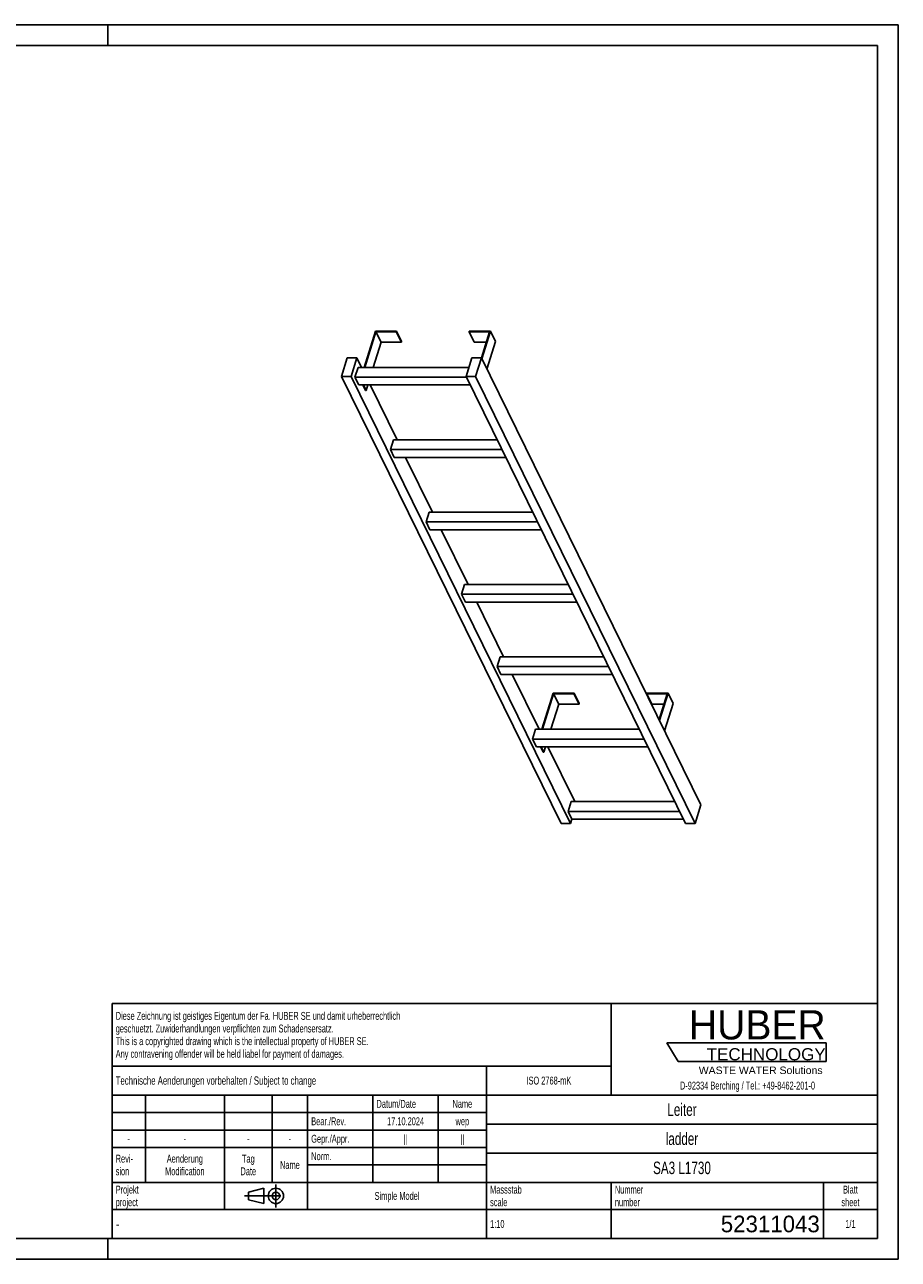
# Model space of a CAD drawing. Header units: millimetres. Extents: x 0 to 4200, y 0 to 2970.
# Tile 2 of 2: x 2100 to 4200, y 0 to 2970. Entities that reach past the tile are written whole.
import ezdxf

# ---------------------------------------------------------------- set-up
doc = ezdxf.new("R2010")
doc.units = ezdxf.units.MM
doc.header["$LTSCALE"] = 231
doc.linetypes.add('CENTER', pattern=[0.6, 0.375, -0.075, 0.075, -0.075])
doc.layers.get('0').update_dxf_attribs({"linetype": 'CONTINUOUS'})
doc.layers.add('HUBER_Logo_BL1', color=7, linetype='CONTINUOUS')
doc.styles.get("Standard").update_dxf_attribs({"font": 'txt', "width": 0.7})
doc.styles.add('TEXTSTYLE_2', font='txt')
doc.styles.add('TEXTSTYLE_3', font='arial.ttf')
doc.styles.add('TEXTSTYLE_4', font='txt', dxfattribs={"width": 0.8})
doc.styles.add('TEXTSTYLE_5', font='txt')

# ---------------------------------------------------------------- blocks, each defined once
blk = doc.blocks.new('HUBER_LOGO_BL1', base_point=(3837.5, 503.7))
at = {"layer": 'HUBER_Logo_BL1', "color": 5, "linetype": 'Continuous'}
for p, q in [((4026.4, 521), (3643.9, 521)), ((3643.9, 521), (3670.9, 476)), ((4026.4, 521), (4026.4, 476)), ((3670.9, 476), (4026.4, 476))]:
    blk.add_line(p, q, dxfattribs=at)
at = {"layer": 'HUBER_Logo_BL1', "color": 2, "linetype": 'Continuous', "attachment_point": 3, "line_spacing_factor": 0.78}
for s, insert, char_height, width, style in [('HUBER\\P\\fArial;\\H29.25;TECHNOLOGY ', (4025.4, 599.1), 70.2, 387.672, 'TEXTSTYLE_2'), ('WASTE WATER Solutions', (4018, 463.6), 18, 297.033, 'TEXTSTYLE_3')]:
    blk.add_mtext(s, dxfattribs=dict(at, insert=insert, char_height=char_height, width=width, style=style))
at = {"layer": 'HUBER_Logo_BL1', "color": 2, "linetype": 'Continuous', "insert": (3837.5, 427.4), "char_height": 19, "width": 810.893, "attachment_point": 2, "line_spacing_factor": 0.96}
blk.add_mtext('D-92334 Berching / Tel.: +49-8462-201-0', dxfattribs=at)
blk = doc.blocks.new('PROJEKTIONSMETHODE_1_BL2', base_point=(2680, 152.5))
at = {"color": 2, "linetype": 'CENTER'}
for p, q in [((2703.8, 180), (2703.8, 125)), ((2628.7, 152.5), (2731.3, 152.5))]:
    blk.add_line(p, q, dxfattribs=at)
at = {"color": 2, "linetype": 'Continuous'}
for p, q in [((2637.8, 161.7), (2674.5, 170.8)), ((2637.8, 143.3), (2637.8, 161.7)), ((2674.5, 134.2), (2674.5, 170.8)), ((2637.8, 143.3), (2674.5, 134.2))]:
    blk.add_line(p, q, dxfattribs=at)
for radius in [18.3, 9.17]:
    blk.add_circle((2703.8, 152.5), radius, dxfattribs=at)
blk = doc.blocks.new('*T11')
at = {"color": 3, "linetype": 'Continuous'}
for p, q in [((0, 0), (1840, 0)), ((0, 0), (0, -565)), ((1200, 0), (1200, -220)), ((1840, 0), (1840, -565)), ((0, -150), (1200, -150)), ((900, -150), (900, -565)), ((0, -220), (1840, -220)), ((80, -220), (80, -430)), ((270, -220), (270, -495)), ((385, -220), (385, -430)), ((470, -220), (470, -495)), ((627, -220), (627, -430)), ((784, -220), (784, -430)), ((0, -262), (900, -262)), ((900, -290), (1840, -290)), ((0, -304), (900, -304)), ((0, -346), (900, -346)), ((900, -360), (1840, -360)), ((470, -388), (900, -388)), ((0, -430), (1840, -430)), ((1200, -430), (1200, -565)), ((1710, -430), (1710, -565)), ((0, -495), (1840, -495)), ((0, -565), (1840, -565))]:
    blk.add_line(p, q, dxfattribs=at)
at = {"color": 2, "linetype": 'Continuous', "line_spacing_factor": 0.96}
for s, insert, char_height, width, attachment_point in [('Diese Zeichnung ist geistiges Eigentum der Fa. HUBER SE und damit urheberrechtlich \\Pgeschuetzt. Zuwiderhandlungen verpflichten zum Schadensersatz.\\PThis is a copyrighted drawing which is the intellectual property of HUBER SE.\\PAny contravening offender will be held liabel for payment of damages.', (8.75, -19.9), 19, 2214.8571, 1), ('Technische Aenderungen vorbehalten / Subject to change', (8.75, -175), 20, 1524.7619, 1), ('ISO 2768-mK', (1050, -175.5), 19, 332.9524, 2), ('Datum/Date', (635.75, -231.5), 19, 292.2381, 1), ('Name', (842, -231.5), 19, 126.6667, 2), ('Leiter', (1370, -240), 30, 240, 2), ('Bear./Rev.', (478.75, -273.5), 19, 272.3333, 1), ('17.10.2024', (705.5, -273.5), 19, 273.2381, 2), ('wep', (842, -273.5), 19, 99.5238, 2), ('-', (40, -315.5), 19, 34.381, 2), ('-', (175, -315.5), 19, 34.381, 2), ('-', (327.5, -315.5), 19, 34.381, 2), ('-', (427.5, -315.5), 19, 34.381, 2), ('Gepr./Appr.', (478.75, -315.5), 19, 299.4762, 1), ('||', (705.5, -315.5), 19, 50.6667, 2), ('||', (842, -315.5), 19, 50.6667, 2), ('ladder', (1370, -310), 30, 251.4286, 2), ('Revi-\\Psion', (8.75, -363.3), 19, 138.4286, 1), ('Aenderung\\PModification', (175, -363.3), 19, 303.0952, 2), ('Tag\\PDate', (327.5, -363.3), 19, 117.619, 2), ('Name', (427.5, -378.5), 19, 126.6667, 2), ('Norm. ', (478.75, -357.5), 19, 175.5238, 1), ('SA3 L1730', (1370, -380), 30, 410, 2), ('Projekt\\Pproject', (8.75, -437.8), 19, 183.6667, 1), ('Massstab\\Pscale', (908.75, -437.8), 19, 224.381, 1), ('Nummer\\Pnumber', (1208.75, -437.8), 19, 186.381, 1), ('Blatt\\Psheet', (1775, -437.8), 19, 137.5238, 2), ('Simple Model', (685, -453), 19, 328.4286, 2), ('1:10', (908.75, -520.5), 19, 94.0952, 1), ('1/1', (1775, -520.5), 19, 79.619, 2)]:
    blk.add_mtext(s, dxfattribs=dict(at, insert=insert, char_height=char_height, width=width, attachment_point=attachment_point))
for s, insert, char_height, width, attachment_point, style in [('-', (8.75, -517.5), 25, 18.3333, 1, 'TEXTSTYLE_4'), ('52311043', (1701.25, -510), 40, 513.3333, 3, 'TEXTSTYLE_5')]:
    blk.add_mtext(s, dxfattribs=dict(at, insert=insert, char_height=char_height, width=width, attachment_point=attachment_point, style=style))

msp = doc.modelspace()

# ---------------------------------------------------------------- linework, layer by layer
at = {"color": 7, "linetype": 'Continuous'}
for p, q in [((0, 2970), (4200, 2970)), ((4200, 0), (4200, 2970)), ((2943.055, 2232.511), (2916.139, 2145.41)), ((2917.981, 2145.41), (2944.413, 2230.944)), ((2993.713, 2232.511), (2943.055, 2232.511)), ((2944.413, 2230.944), (2993.229, 2230.944)), ((2944.413, 2230.944), (2956.614, 2206.08)), ((2993.229, 2230.944), (2993.713, 2232.511)), ((2993.229, 2230.944), (3005.431, 2206.08)), ((2993.713, 2232.511), (3005.915, 2207.647)), ((3168.715, 2232.511), (3168.231, 2230.944)), ((3168.231, 2230.944), (3180.432, 2206.08)), ((3168.231, 2230.944), (3217.047, 2230.944)), ((3219.373, 2232.511), (3168.715, 2232.511)), ((3217.047, 2230.944), (3197.726, 2168.421)), ((3198.859, 2166.129), (3219.373, 2232.511)), ((3219.373, 2232.511), (3231.575, 2207.647)), ((2956.614, 2206.08), (2937.866, 2145.41)), ((2956.614, 2206.08), (3005.431, 2206.08)), ((3005.431, 2206.08), (3005.915, 2207.647)), ((3180.432, 2206.08), (3209.363, 2206.08)), ((3211.061, 2141.264), (3231.575, 2207.647)), ((2875.365, 2168.417), (2861.567, 2123.768)), ((2898.392, 2168.417), (2875.365, 2168.417)), ((2884.594, 2123.768), (2898.392, 2168.417)), ((2909.682, 2145.41), (2898.392, 2168.417)), ((3174.71, 2168.417), (3160.912, 2123.768)), ((3197.736, 2168.417), (3174.71, 2168.417)), ((3183.939, 2123.768), (3197.736, 2168.417)), ((3725.459, 1093.032), (3197.736, 2168.417)), ((2901.225, 2145.41), (2893.963, 2121.91)), ((3167.6, 2145.41), (2901.225, 2145.41)), ((3389.29, 1048.382), (2861.567, 2123.768)), ((2861.567, 2123.768), (2884.594, 2123.768)), ((3412.316, 1048.382), (2884.594, 2123.768)), ((2903.114, 2103.262), (2893.963, 2121.91)), ((3161.824, 2121.91), (2893.963, 2121.91)), ((3688.635, 1048.382), (3160.912, 2123.768)), ((3160.912, 2123.768), (3183.939, 2123.768)), ((3711.661, 1048.382), (3183.939, 2123.768)), ((2903.114, 2103.262), (3170.975, 2103.262)), ((2918.946, 2090.148), (2912.511, 2103.262)), ((2914.353, 2103.262), (2920.789, 2090.148)), ((2918.946, 2090.148), (2920.789, 2090.148)), ((2924.841, 2103.262), (2920.789, 2090.148)), ((2995.094, 1971.359), (2930.365, 2103.262)), ((2986.636, 1971.359), (2979.374, 1947.86)), ((3235.703, 1971.359), (2986.636, 1971.359)), ((2988.526, 1929.211), (2979.374, 1947.86)), ((3247.235, 1947.86), (2979.374, 1947.86)), ((2988.526, 1929.211), (3256.387, 1929.211)), ((3080.505, 1797.309), (3015.777, 1929.211)), ((3072.048, 1797.309), (3064.786, 1773.809)), ((3321.115, 1797.309), (3072.048, 1797.309)), ((3332.647, 1773.809), (3064.786, 1773.809)), ((3073.937, 1755.16), (3064.786, 1773.809)), ((3073.937, 1755.16), (3341.798, 1755.16)), ((3165.917, 1623.258), (3101.189, 1755.16)), ((3157.46, 1623.258), (3150.198, 1599.758)), ((3406.527, 1623.258), (3157.46, 1623.258)), ((3159.349, 1581.11), (3150.198, 1599.758)), ((3418.059, 1599.758), (3150.198, 1599.758)), ((3159.349, 1581.11), (3427.21, 1581.11)), ((3251.329, 1449.207), (3186.6, 1581.11)), ((3242.871, 1449.207), (3235.609, 1425.707)), ((3503.47, 1425.707), (3235.609, 1425.707)), ((3244.761, 1407.059), (3235.609, 1425.707)), ((3491.938, 1449.207), (3242.871, 1449.207)), ((3244.761, 1407.059), (3512.622, 1407.059)), ((3336.74, 1275.156), (3272.012, 1407.059)), ((3370.113, 1362.257), (3343.197, 1275.156)), ((3345.039, 1275.156), (3371.471, 1360.69)), ((3420.772, 1362.257), (3370.113, 1362.257)), ((3383.673, 1335.826), (3371.471, 1360.69)), ((3371.471, 1360.69), (3420.288, 1360.69)), ((3420.288, 1360.69), (3420.772, 1362.257)), ((3432.489, 1335.826), (3420.288, 1360.69)), ((3432.973, 1337.393), (3420.772, 1362.257)), ((3432.973, 1337.393), (3432.489, 1335.826)), ((3595.773, 1362.257), (3595.289, 1360.69)), ((3607.491, 1335.826), (3595.289, 1360.69)), ((3595.289, 1360.69), (3644.105, 1360.69)), ((3646.432, 1362.257), (3595.773, 1362.257)), ((3644.105, 1360.69), (3624.788, 1298.178)), ((3625.918, 1295.875), (3646.432, 1362.257)), ((3658.633, 1337.393), (3638.12, 1271.011)), ((3658.633, 1337.393), (3646.432, 1362.257)), ((3383.673, 1335.826), (3364.925, 1275.156)), ((3432.489, 1335.826), (3383.673, 1335.826)), ((3636.422, 1335.826), (3607.491, 1335.826)), ((3328.283, 1275.156), (3321.021, 1251.656)), ((3588.882, 1251.656), (3321.021, 1251.656)), ((3330.172, 1233.008), (3321.021, 1251.656)), ((3577.35, 1275.156), (3328.283, 1275.156)), ((3330.172, 1233.008), (3598.033, 1233.008)), ((3346.005, 1219.894), (3339.569, 1233.008)), ((3347.847, 1219.894), (3341.412, 1233.008)), ((3347.847, 1219.894), (3346.005, 1219.894)), ((3351.9, 1233.008), (3347.847, 1219.894)), ((3422.152, 1101.105), (3357.424, 1233.008)), ((3413.695, 1101.105), (3406.433, 1077.606)), ((3662.762, 1101.105), (3413.695, 1101.105)), ((3415.584, 1058.957), (3406.433, 1077.606)), ((3674.294, 1077.606), (3406.433, 1077.606)), ((3711.661, 1048.382), (3725.459, 1093.032)), ((3389.29, 1048.382), (3412.316, 1048.382)), ((3412.316, 1048.382), (3415.584, 1058.957)), ((3415.584, 1058.957), (3683.445, 1058.957)), ((3688.635, 1048.382), (3711.661, 1048.382)), ((0, 0), (4200, 0))]:
    msp.add_line(p, q, dxfattribs=at)
at = {"color": 3, "linetype": 'Continuous'}
for p, q in [((4200, 2970), (0, 2970)), ((2300, 2970), (2300, 2920)), ((4200, 2970), (4200, 0)), ((2300, 0), (2300, 50)), ((4200, 0), (0, 0))]:
    msp.add_line(p, q, dxfattribs=at)
at = {"color": 5, "linetype": 'Continuous'}
for p, q in [((4150, 2920), (50, 2920)), ((4150, 50), (4150, 2920)), ((50, 50), (4150, 50))]:
    msp.add_line(p, q, dxfattribs=at)

# ---------------------------------------------------------------- block references
msp.add_blockref('*T11', (2310, 615))
at = {"color": 2, "linetype": 'Continuous'}
msp.add_blockref('PROJEKTIONSMETHODE_1_BL2', (2680, 152.5), dxfattribs=at)
at = {"layer": 'HUBER_Logo_BL1'}
msp.add_blockref('HUBER_LOGO_BL1', (3837.497, 503.742), dxfattribs=at)

doc.saveas('drawing.dxf')
